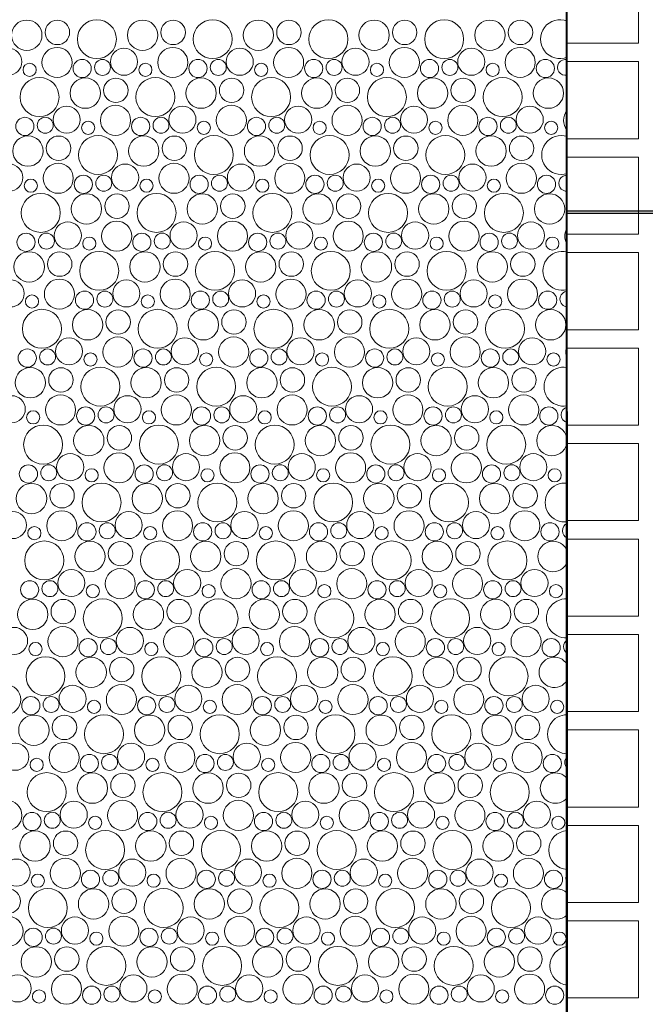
# Model space of a CAD drawing. Header units: metres. Extents: x -167 to 262, y -186 to 508.
# Tile 168 of 256: x 64.95 to 66.91, y 19.76 to 22.85. Entities that reach past the tile are written whole.
import ezdxf
from ezdxf.enums import TextEntityAlignment as Align

# ---------------------------------------------------------------- set-up
doc = ezdxf.new("R2010")
doc.units = ezdxf.units.M
doc.header["$MEASUREMENT"] = 0
for name, color, linetype in [('60 Auffüllung', 7, 'Continuous'), ('60 Stellplätze', 7, 'Continuous'), ('94 Genehmigungsplanung Bemaßung', 7, 'Continuous')]:
    doc.layers.add(name, color=color, linetype=linetype)
doc.styles.add('ERSTELLTER_STIL_1', font='arial.ttf')
doc.styles.add('ERSTELLTER_STIL_2', font='arial.ttf')
doc.dimstyles.new('ERSTELLTER_STIL__2', dxfattribs={"dimtxt": 0.25, "dimasz": 0.19, "dimexe": 0.18, "dimexo": 0.1, "dimgap": 0, "dimtad": 1, "dimzin": 0, "dimdsep": 46, "dimtxsty": 'ERSTELLTER_STIL_1', "dimblk": 'ARROWHEAD_6', "dimblk1": 'ARROWHEAD_6', "dimblk2": 'ARROWHEAD_6', "dimcen": 0.09, "dimclrd": 7, "dimclre": 7, "dimclrt": 7, "dimazin": 0, "dimtfac": 1, "dimtdec": 4, "dimtmove": 0, "dimatfit": 3, "dimfxl": 1, "dimtolj": 1, "dimtzin": 0, "dimarcsym": 0})

# ---------------------------------------------------------------- blocks, each defined once
blk = doc.blocks.new('*X54', base_point=(27236.1321, 33357.279))
at = {"layer": '60 Auffüllung', "color": 7, "linetype": 'Continuous', "lineweight": 18, "true_color": 0xefefef}
for centre, radius in [((64.9676, 22.8043), 0.0477), ((65.0636, 22.8131), 0.0384), ((65.1877, 22.7919), 0.0612), ((65.3313, 22.8043), 0.0477), ((65.4273, 22.8131), 0.0384), ((65.5514, 22.7919), 0.0612), ((65.695, 22.8043), 0.0477), ((65.791, 22.8131), 0.0384), ((65.9151, 22.7919), 0.0612), ((66.0587, 22.8043), 0.0477), ((66.1547, 22.8131), 0.0384), ((66.2788, 22.7919), 0.0612), ((66.4224, 22.8043), 0.0477), ((66.5184, 22.8131), 0.0384), ((64.9091, 22.7209), 0.0426), ((65.0626, 22.7188), 0.0473), ((65.2728, 22.7209), 0.0426), ((65.4263, 22.7188), 0.0473), ((65.6365, 22.7209), 0.0426), ((65.79, 22.7188), 0.0473), ((66.0002, 22.7209), 0.0426), ((66.1537, 22.7188), 0.0473), ((66.3639, 22.7209), 0.0426), ((66.5174, 22.7188), 0.0473), ((64.9765, 22.6955), 0.0207), ((65.1416, 22.6997), 0.0286), ((65.2054, 22.7032), 0.0251), ((65.3402, 22.6955), 0.0207), ((65.5053, 22.6997), 0.0286), ((65.5692, 22.7032), 0.0251), ((65.7039, 22.6955), 0.0207), ((65.869, 22.6997), 0.0286), ((65.9329, 22.7032), 0.0251), ((66.0676, 22.6955), 0.0207), ((66.2327, 22.6997), 0.0286), ((66.2966, 22.7032), 0.0251), ((66.4313, 22.6955), 0.0207), ((66.5964, 22.6997), 0.0286), ((65.0077, 22.6099), 0.0612), ((65.1513, 22.6223), 0.0477), ((65.2473, 22.6311), 0.0384), ((65.3714, 22.6099), 0.0612), ((65.515, 22.6223), 0.0477), ((65.611, 22.6311), 0.0384), ((65.7351, 22.6099), 0.0612), ((65.8787, 22.6223), 0.0477), ((65.9747, 22.6311), 0.0384), ((66.0988, 22.6099), 0.0612), ((66.2424, 22.6223), 0.0477), ((66.3384, 22.6311), 0.0384), ((66.4625, 22.6099), 0.0612), ((66.6061, 22.6223), 0.0477), ((65.0928, 22.5389), 0.0426), ((65.2463, 22.5368), 0.0473), ((65.4565, 22.5389), 0.0426), ((65.61, 22.5368), 0.0473), ((65.8202, 22.5389), 0.0426), ((65.9737, 22.5368), 0.0473), ((66.1839, 22.5389), 0.0426), ((66.3374, 22.5368), 0.0473), ((66.5476, 22.5389), 0.0426), ((64.9616, 22.5177), 0.0286), ((65.0254, 22.5212), 0.0251), ((65.1602, 22.5135), 0.0207), ((65.3253, 22.5177), 0.0286), ((65.3892, 22.5212), 0.0251), ((65.5239, 22.5135), 0.0207), ((65.689, 22.5177), 0.0286), ((65.7529, 22.5212), 0.0251), ((65.8876, 22.5135), 0.0207), ((66.0527, 22.5177), 0.0286), ((66.1166, 22.5212), 0.0251), ((66.2513, 22.5135), 0.0207), ((66.4164, 22.5177), 0.0286), ((66.4803, 22.5212), 0.0251), ((66.615, 22.5135), 0.0207), ((64.9713, 22.4403), 0.0477), ((65.0673, 22.4491), 0.0384), ((65.1914, 22.4279), 0.0612), ((65.335, 22.4403), 0.0477), ((65.431, 22.4491), 0.0384), ((65.5551, 22.4279), 0.0612), ((65.6987, 22.4403), 0.0477), ((65.7947, 22.4491), 0.0384), ((65.9188, 22.4279), 0.0612), ((66.0624, 22.4403), 0.0477), ((66.1584, 22.4491), 0.0384), ((66.2825, 22.4279), 0.0612), ((66.4261, 22.4403), 0.0477), ((66.5221, 22.4491), 0.0384), ((65.0663, 22.3548), 0.0473), ((65.43, 22.3548), 0.0473), ((65.7937, 22.3548), 0.0473), ((66.1574, 22.3548), 0.0473), ((66.5211, 22.3548), 0.0473), ((64.9128, 22.3569), 0.0426), ((65.2765, 22.3569), 0.0426), ((65.6402, 22.3569), 0.0426), ((66.0039, 22.3569), 0.0426), ((66.3676, 22.3569), 0.0426), ((64.9802, 22.3315), 0.0207), ((65.1453, 22.3357), 0.0286), ((65.2092, 22.3392), 0.0251), ((65.3439, 22.3315), 0.0207), ((65.509, 22.3357), 0.0286), ((65.5729, 22.3392), 0.0251), ((65.7076, 22.3315), 0.0207), ((65.8727, 22.3357), 0.0286), ((65.9366, 22.3392), 0.0251), ((66.0713, 22.3315), 0.0207), ((66.2364, 22.3357), 0.0286), ((66.3003, 22.3392), 0.0251), ((66.435, 22.3315), 0.0207), ((66.6002, 22.3357), 0.0286), ((65.0114, 22.2459), 0.0612), ((65.155, 22.2583), 0.0477), ((65.251, 22.2671), 0.0384), ((65.3751, 22.2459), 0.0612), ((65.5187, 22.2583), 0.0477), ((65.6147, 22.2671), 0.0384), ((65.7388, 22.2459), 0.0612), ((65.8824, 22.2583), 0.0477), ((65.9784, 22.2671), 0.0384), ((66.1025, 22.2459), 0.0612), ((66.2461, 22.2583), 0.0477), ((66.3421, 22.2671), 0.0384), ((66.4663, 22.2459), 0.0612), ((66.6098, 22.2583), 0.0477), ((65.0965, 22.1749), 0.0426), ((65.25, 22.1728), 0.0473), ((65.4602, 22.1749), 0.0426), ((65.6137, 22.1728), 0.0473), ((65.8239, 22.1749), 0.0426), ((65.9774, 22.1728), 0.0473), ((66.1876, 22.1749), 0.0426), ((66.3411, 22.1728), 0.0473), ((66.5514, 22.1749), 0.0426), ((64.9653, 22.1537), 0.0286), ((65.0292, 22.1572), 0.0251), ((65.1639, 22.1495), 0.0207), ((65.329, 22.1537), 0.0286), ((65.3929, 22.1572), 0.0251), ((65.5276, 22.1495), 0.0207), ((65.6927, 22.1537), 0.0286), ((65.7566, 22.1572), 0.0251), ((65.8913, 22.1495), 0.0207), ((66.0564, 22.1537), 0.0286), ((66.1203, 22.1572), 0.0251), ((66.255, 22.1495), 0.0207), ((66.4202, 22.1537), 0.0286), ((66.484, 22.1572), 0.0251), ((66.6187, 22.1495), 0.0207), ((64.975, 22.0763), 0.0477), ((65.071, 22.0851), 0.0384), ((65.1951, 22.0639), 0.0612), ((65.3387, 22.0763), 0.0477), ((65.4347, 22.0851), 0.0384), ((65.5588, 22.0639), 0.0612), ((65.7024, 22.0763), 0.0477), ((65.7984, 22.0851), 0.0384), ((65.9225, 22.0639), 0.0612), ((66.0661, 22.0763), 0.0477), ((66.1621, 22.0851), 0.0384), ((66.2863, 22.0639), 0.0612), ((66.4298, 22.0763), 0.0477), ((66.5259, 22.0851), 0.0384), ((64.9165, 21.9929), 0.0426), ((65.07, 21.9908), 0.0473), ((65.2802, 21.9929), 0.0426), ((65.4337, 21.9908), 0.0473), ((65.6439, 21.9929), 0.0426), ((65.7974, 21.9908), 0.0473), ((66.0076, 21.9929), 0.0426), ((66.1611, 21.9908), 0.0473), ((66.3714, 21.9929), 0.0426), ((66.5248, 21.9908), 0.0473), ((65.149, 21.9717), 0.0286), ((65.2129, 21.9752), 0.0251), ((65.5127, 21.9717), 0.0286), ((65.5766, 21.9752), 0.0251), ((65.8764, 21.9717), 0.0286), ((65.9403, 21.9752), 0.0251), ((66.2402, 21.9717), 0.0286), ((66.304, 21.9752), 0.0251), ((66.6039, 21.9717), 0.0286), ((64.9839, 21.9675), 0.0207), ((65.3476, 21.9675), 0.0207), ((65.7113, 21.9675), 0.0207), ((66.075, 21.9675), 0.0207), ((66.4387, 21.9675), 0.0207), ((65.0151, 21.8819), 0.0612), ((65.1587, 21.8943), 0.0477), ((65.2547, 21.9031), 0.0384), ((65.3788, 21.8819), 0.0612), ((65.5224, 21.8943), 0.0477), ((65.6184, 21.9031), 0.0384), ((65.7425, 21.8819), 0.0612), ((65.8861, 21.8943), 0.0477), ((65.9821, 21.9031), 0.0384), ((66.1063, 21.8819), 0.0612), ((66.2498, 21.8943), 0.0477), ((66.3459, 21.9031), 0.0384), ((66.47, 21.8819), 0.0612), ((66.6135, 21.8943), 0.0477), ((65.1002, 21.8109), 0.0426), ((65.2537, 21.8088), 0.0473), ((65.4639, 21.8109), 0.0426), ((65.6174, 21.8088), 0.0473), ((65.8276, 21.8109), 0.0426), ((65.9811, 21.8088), 0.0473), ((66.1914, 21.8109), 0.0426), ((66.3448, 21.8088), 0.0473), ((66.5551, 21.8109), 0.0426), ((64.969, 21.7897), 0.0286), ((65.0329, 21.7932), 0.0251), ((65.3327, 21.7897), 0.0286), ((65.3966, 21.7932), 0.0251), ((65.6964, 21.7897), 0.0286), ((65.7603, 21.7932), 0.0251), ((66.0602, 21.7897), 0.0286), ((66.124, 21.7932), 0.0251), ((66.4239, 21.7897), 0.0286), ((66.4877, 21.7932), 0.0251), ((65.1676, 21.7855), 0.0207), ((65.5313, 21.7855), 0.0207), ((65.895, 21.7855), 0.0207), ((66.2587, 21.7855), 0.0207), ((66.6224, 21.7855), 0.0207), ((64.9787, 21.7123), 0.0477), ((65.0747, 21.7211), 0.0384), ((65.1988, 21.6999), 0.0612), ((65.3424, 21.7123), 0.0477), ((65.4384, 21.7211), 0.0384), ((65.5625, 21.6999), 0.0612), ((65.7061, 21.7123), 0.0477), ((65.8021, 21.7211), 0.0384), ((65.9263, 21.6999), 0.0612), ((66.0698, 21.7123), 0.0477), ((66.1659, 21.7211), 0.0384), ((66.29, 21.6999), 0.0612), ((66.4335, 21.7123), 0.0477), ((66.5296, 21.7211), 0.0384), ((64.9202, 21.629), 0.0426), ((65.0737, 21.6268), 0.0473), ((65.2839, 21.629), 0.0426), ((65.4374, 21.6268), 0.0473), ((65.6476, 21.629), 0.0426), ((65.8011, 21.6268), 0.0473), ((66.0114, 21.629), 0.0426), ((66.1648, 21.6268), 0.0473), ((66.3751, 21.629), 0.0426), ((66.5285, 21.6268), 0.0473), ((65.1527, 21.6077), 0.0286), ((65.2166, 21.6112), 0.0251), ((65.5164, 21.6077), 0.0286), ((65.5803, 21.6112), 0.0251), ((65.8802, 21.6077), 0.0286), ((65.944, 21.6112), 0.0251), ((66.2439, 21.6077), 0.0286), ((66.3077, 21.6112), 0.0251), ((66.6076, 21.6077), 0.0286), ((64.9876, 21.6035), 0.0207), ((65.3513, 21.6035), 0.0207), ((65.715, 21.6035), 0.0207), ((66.0787, 21.6035), 0.0207), ((66.4424, 21.6035), 0.0207), ((65.0188, 21.5179), 0.0612), ((65.1624, 21.5303), 0.0477), ((65.2584, 21.5392), 0.0384), ((65.3825, 21.5179), 0.0612), ((65.5261, 21.5303), 0.0477), ((65.6221, 21.5392), 0.0384), ((65.7463, 21.5179), 0.0612), ((65.8898, 21.5303), 0.0477), ((65.9859, 21.5392), 0.0384), ((66.11, 21.5179), 0.0612), ((66.2535, 21.5303), 0.0477), ((66.3496, 21.5392), 0.0384), ((66.4737, 21.5179), 0.0612), ((66.6172, 21.5303), 0.0477), ((65.1039, 21.447), 0.0426), ((65.2574, 21.4448), 0.0473), ((65.4676, 21.447), 0.0426), ((65.6211, 21.4448), 0.0473), ((65.8314, 21.447), 0.0426), ((65.9848, 21.4448), 0.0473), ((66.1951, 21.447), 0.0426), ((66.3485, 21.4448), 0.0473), ((66.5588, 21.447), 0.0426), ((64.9727, 21.4257), 0.0286), ((65.0366, 21.4292), 0.0251), ((65.1713, 21.4215), 0.0207), ((65.3364, 21.4257), 0.0286), ((65.4003, 21.4292), 0.0251), ((65.535, 21.4215), 0.0207), ((65.7002, 21.4257), 0.0286), ((65.764, 21.4292), 0.0251), ((65.8987, 21.4215), 0.0207), ((66.0639, 21.4257), 0.0286), ((66.1277, 21.4292), 0.0251), ((66.2624, 21.4215), 0.0207), ((66.4276, 21.4257), 0.0286), ((66.4914, 21.4292), 0.0251), ((66.6261, 21.4215), 0.0207), ((64.9824, 21.3483), 0.0477), ((65.0784, 21.3572), 0.0384), ((65.2025, 21.3359), 0.0612), ((65.3461, 21.3483), 0.0477), ((65.4421, 21.3572), 0.0384), ((65.5663, 21.3359), 0.0612), ((65.7098, 21.3483), 0.0477), ((65.8059, 21.3572), 0.0384), ((65.93, 21.3359), 0.0612), ((66.0735, 21.3483), 0.0477), ((66.1696, 21.3572), 0.0384), ((66.2937, 21.3359), 0.0612), ((66.4372, 21.3483), 0.0477), ((66.5333, 21.3572), 0.0384), ((64.9239, 21.265), 0.0426), ((65.0774, 21.2628), 0.0473), ((65.2876, 21.265), 0.0426), ((65.4411, 21.2628), 0.0473), ((65.6514, 21.265), 0.0426), ((65.8048, 21.2628), 0.0473), ((66.0151, 21.265), 0.0426), ((66.1685, 21.2628), 0.0473), ((66.3788, 21.265), 0.0426), ((66.5322, 21.2628), 0.0473), ((64.9913, 21.2395), 0.0207), ((65.1564, 21.2437), 0.0286), ((65.2203, 21.2472), 0.0251), ((65.355, 21.2395), 0.0207), ((65.5202, 21.2437), 0.0286), ((65.584, 21.2472), 0.0251), ((65.7187, 21.2395), 0.0207), ((65.8839, 21.2437), 0.0286), ((65.9477, 21.2472), 0.0251), ((66.0824, 21.2395), 0.0207), ((66.2476, 21.2437), 0.0286), ((66.3114, 21.2472), 0.0251), ((66.4461, 21.2395), 0.0207), ((66.6113, 21.2437), 0.0286), ((65.0225, 21.1539), 0.0612), ((65.1661, 21.1663), 0.0477), ((65.2621, 21.1752), 0.0384), ((65.3863, 21.1539), 0.0612), ((65.5298, 21.1663), 0.0477), ((65.6259, 21.1752), 0.0384), ((65.75, 21.1539), 0.0612), ((65.8935, 21.1663), 0.0477), ((65.9896, 21.1752), 0.0384), ((66.1137, 21.1539), 0.0612), ((66.2572, 21.1663), 0.0477), ((66.3533, 21.1752), 0.0384), ((66.4774, 21.1539), 0.0612), ((65.1076, 21.083), 0.0426), ((65.2611, 21.0808), 0.0473), ((65.4714, 21.083), 0.0426), ((65.6248, 21.0808), 0.0473), ((65.8351, 21.083), 0.0426), ((65.9885, 21.0808), 0.0473), ((66.1988, 21.083), 0.0426), ((66.3522, 21.0808), 0.0473), ((66.5625, 21.083), 0.0426), ((64.9764, 21.0617), 0.0286), ((65.0403, 21.0652), 0.0251), ((65.175, 21.0575), 0.0207), ((65.3402, 21.0617), 0.0286), ((65.404, 21.0652), 0.0251), ((65.5387, 21.0575), 0.0207), ((65.7039, 21.0617), 0.0286), ((65.7677, 21.0652), 0.0251), ((65.9024, 21.0575), 0.0207), ((66.0676, 21.0617), 0.0286), ((66.1314, 21.0652), 0.0251), ((66.2661, 21.0575), 0.0207), ((66.4313, 21.0617), 0.0286), ((66.4951, 21.0652), 0.0251), ((66.6299, 21.0575), 0.0207), ((64.9861, 20.9843), 0.0477), ((65.0821, 20.9932), 0.0384), ((65.2063, 20.9719), 0.0612), ((65.3498, 20.9843), 0.0477), ((65.4459, 20.9932), 0.0384), ((65.57, 20.9719), 0.0612), ((65.7135, 20.9843), 0.0477), ((65.8096, 20.9932), 0.0384), ((65.9337, 20.9719), 0.0612), ((66.0772, 20.9843), 0.0477), ((66.1733, 20.9932), 0.0384), ((66.2974, 20.9719), 0.0612), ((66.4409, 20.9843), 0.0477), ((66.537, 20.9932), 0.0384), ((65.0811, 20.8988), 0.0473), ((65.4448, 20.8988), 0.0473), ((65.8085, 20.8988), 0.0473), ((66.1722, 20.8988), 0.0473), ((66.536, 20.8988), 0.0473), ((64.9276, 20.901), 0.0426), ((65.2914, 20.901), 0.0426), ((65.6551, 20.901), 0.0426), ((66.0188, 20.901), 0.0426), ((66.3825, 20.901), 0.0426), ((64.995, 20.8755), 0.0207), ((65.1602, 20.8797), 0.0286), ((65.224, 20.8832), 0.0251), ((65.3587, 20.8755), 0.0207), ((65.5239, 20.8797), 0.0286), ((65.5877, 20.8832), 0.0251), ((65.7224, 20.8755), 0.0207), ((65.8876, 20.8797), 0.0286), ((65.9514, 20.8832), 0.0251), ((66.0861, 20.8755), 0.0207), ((66.2513, 20.8797), 0.0286), ((66.3151, 20.8832), 0.0251), ((66.4499, 20.8755), 0.0207), ((66.615, 20.8797), 0.0286), ((65.0263, 20.7899), 0.0612), ((65.1698, 20.8023), 0.0477), ((65.2659, 20.8112), 0.0384), ((65.39, 20.7899), 0.0612), ((65.5335, 20.8023), 0.0477), ((65.6296, 20.8112), 0.0384), ((65.7537, 20.7899), 0.0612), ((65.8972, 20.8023), 0.0477), ((65.9933, 20.8112), 0.0384), ((66.1174, 20.7899), 0.0612), ((66.2609, 20.8023), 0.0477), ((66.357, 20.8112), 0.0384), ((66.4811, 20.7899), 0.0612), ((64.9011, 20.7168), 0.0473), ((65.1114, 20.719), 0.0426), ((65.2648, 20.7168), 0.0473), ((65.4751, 20.719), 0.0426), ((65.6285, 20.7168), 0.0473), ((65.8388, 20.719), 0.0426), ((65.9922, 20.7168), 0.0473), ((66.2025, 20.719), 0.0426), ((66.356, 20.7168), 0.0473), ((66.5662, 20.719), 0.0426), ((64.9802, 20.6977), 0.0286), ((65.044, 20.7012), 0.0251), ((65.1787, 20.6936), 0.0207), ((65.3439, 20.6977), 0.0286), ((65.4077, 20.7012), 0.0251), ((65.5424, 20.6936), 0.0207), ((65.7076, 20.6977), 0.0286), ((65.7714, 20.7012), 0.0251), ((65.9061, 20.6936), 0.0207), ((66.0713, 20.6977), 0.0286), ((66.1351, 20.7012), 0.0251), ((66.2699, 20.6936), 0.0207), ((66.435, 20.6977), 0.0286), ((66.4988, 20.7012), 0.0251), ((66.6336, 20.6936), 0.0207), ((64.9898, 20.6204), 0.0477), ((65.0859, 20.6292), 0.0384), ((65.21, 20.6079), 0.0612), ((65.3535, 20.6204), 0.0477), ((65.4496, 20.6292), 0.0384), ((65.5737, 20.6079), 0.0612), ((65.7172, 20.6204), 0.0477), ((65.8133, 20.6292), 0.0384), ((65.9374, 20.6079), 0.0612), ((66.0809, 20.6204), 0.0477), ((66.177, 20.6292), 0.0384), ((66.3011, 20.6079), 0.0612), ((66.4446, 20.6204), 0.0477), ((66.5407, 20.6292), 0.0384), ((64.9314, 20.537), 0.0426), ((65.0848, 20.5348), 0.0473), ((65.2951, 20.537), 0.0426), ((65.4485, 20.5348), 0.0473), ((65.6588, 20.537), 0.0426), ((65.8122, 20.5348), 0.0473), ((66.0225, 20.537), 0.0426), ((66.176, 20.5348), 0.0473), ((66.3862, 20.537), 0.0426), ((66.5397, 20.5348), 0.0473), ((65.1639, 20.5157), 0.0286), ((65.2277, 20.5192), 0.0251), ((65.5276, 20.5157), 0.0286), ((65.5914, 20.5192), 0.0251), ((65.8913, 20.5157), 0.0286), ((65.9551, 20.5192), 0.0251), ((66.255, 20.5157), 0.0286), ((66.3188, 20.5192), 0.0251), ((66.6187, 20.5157), 0.0286), ((64.9987, 20.5116), 0.0207), ((65.3624, 20.5116), 0.0207), ((65.7261, 20.5116), 0.0207), ((66.0899, 20.5116), 0.0207), ((66.4536, 20.5116), 0.0207), ((65.03, 20.4259), 0.0612), ((65.1735, 20.4384), 0.0477), ((65.2696, 20.4472), 0.0384), ((65.3937, 20.4259), 0.0612), ((65.5372, 20.4384), 0.0477), ((65.6333, 20.4472), 0.0384), ((65.7574, 20.4259), 0.0612), ((65.9009, 20.4384), 0.0477), ((65.997, 20.4472), 0.0384), ((66.1211, 20.4259), 0.0612), ((66.2646, 20.4384), 0.0477), ((66.3607, 20.4472), 0.0384), ((66.4848, 20.4259), 0.0612), ((64.9048, 20.3528), 0.0473), ((65.1151, 20.355), 0.0426), ((65.2685, 20.3528), 0.0473), ((65.4788, 20.355), 0.0426), ((65.6322, 20.3528), 0.0473), ((65.8425, 20.355), 0.0426), ((65.996, 20.3528), 0.0473), ((66.2062, 20.355), 0.0426), ((66.3597, 20.3528), 0.0473), ((66.5699, 20.355), 0.0426), ((64.9839, 20.3337), 0.0286), ((65.0477, 20.3373), 0.0251), ((65.3476, 20.3337), 0.0286), ((65.4114, 20.3373), 0.0251), ((65.7113, 20.3337), 0.0286), ((65.7751, 20.3373), 0.0251), ((66.075, 20.3337), 0.0286), ((66.1388, 20.3373), 0.0251), ((66.4387, 20.3337), 0.0286), ((66.5025, 20.3373), 0.0251), ((65.1824, 20.3296), 0.0207), ((65.5461, 20.3296), 0.0207), ((65.9099, 20.3296), 0.0207), ((66.2736, 20.3296), 0.0207), ((66.6373, 20.3296), 0.0207), ((64.9935, 20.2564), 0.0477), ((65.0896, 20.2652), 0.0384), ((65.2137, 20.2439), 0.0612), ((65.3572, 20.2564), 0.0477), ((65.4533, 20.2652), 0.0384), ((65.5774, 20.2439), 0.0612), ((65.7209, 20.2564), 0.0477), ((65.817, 20.2652), 0.0384), ((65.9411, 20.2439), 0.0612), ((66.0846, 20.2564), 0.0477), ((66.1807, 20.2652), 0.0384), ((66.3048, 20.2439), 0.0612), ((66.4484, 20.2564), 0.0477), ((66.5444, 20.2652), 0.0384), ((64.9351, 20.173), 0.0426), ((65.0885, 20.1708), 0.0473), ((65.2988, 20.173), 0.0426), ((65.4522, 20.1708), 0.0473), ((65.6625, 20.173), 0.0426), ((65.816, 20.1708), 0.0473), ((66.0262, 20.173), 0.0426), ((66.1797, 20.1708), 0.0473), ((66.3899, 20.173), 0.0426), ((66.5434, 20.1708), 0.0473), ((65.1676, 20.1517), 0.0286), ((65.2314, 20.1553), 0.0251), ((65.5313, 20.1517), 0.0286), ((65.5951, 20.1553), 0.0251), ((65.895, 20.1517), 0.0286), ((65.9588, 20.1553), 0.0251), ((66.2587, 20.1517), 0.0286), ((66.3225, 20.1553), 0.0251), ((66.6224, 20.1517), 0.0286), ((65.0024, 20.1476), 0.0207), ((65.3661, 20.1476), 0.0207), ((65.7299, 20.1476), 0.0207), ((66.0936, 20.1476), 0.0207), ((66.4573, 20.1476), 0.0207), ((64.9096, 20.0832), 0.0384), ((65.0337, 20.0619), 0.0612), ((65.1772, 20.0744), 0.0477), ((65.2733, 20.0832), 0.0384), ((65.3974, 20.0619), 0.0612), ((65.5409, 20.0744), 0.0477), ((65.637, 20.0832), 0.0384), ((65.7611, 20.0619), 0.0612), ((65.9046, 20.0744), 0.0477), ((66.0007, 20.0832), 0.0384), ((66.1248, 20.0619), 0.0612), ((66.2684, 20.0744), 0.0477), ((66.3644, 20.0832), 0.0384), ((66.4885, 20.0619), 0.0612), ((64.9085, 19.9888), 0.0473), ((65.1188, 19.991), 0.0426), ((65.2722, 19.9888), 0.0473), ((65.4825, 19.991), 0.0426), ((65.636, 19.9888), 0.0473), ((65.8462, 19.991), 0.0426), ((65.9997, 19.9888), 0.0473), ((66.2099, 19.991), 0.0426), ((66.3634, 19.9888), 0.0473), ((66.5736, 19.991), 0.0426), ((64.9876, 19.9697), 0.0286), ((65.0514, 19.9733), 0.0251), ((65.3513, 19.9697), 0.0286), ((65.4151, 19.9733), 0.0251), ((65.715, 19.9697), 0.0286), ((65.7788, 19.9733), 0.0251), ((66.0787, 19.9697), 0.0286), ((66.1425, 19.9733), 0.0251), ((66.4424, 19.9697), 0.0286), ((66.5062, 19.9733), 0.0251), ((65.1861, 19.9656), 0.0207), ((65.5499, 19.9656), 0.0207), ((65.9136, 19.9656), 0.0207), ((66.2773, 19.9656), 0.0207), ((66.641, 19.9656), 0.0207), ((64.9972, 19.8924), 0.0477), ((65.0933, 19.9012), 0.0384), ((65.2174, 19.8799), 0.0612), ((65.3609, 19.8924), 0.0477), ((65.457, 19.9012), 0.0384), ((65.5811, 19.8799), 0.0612), ((65.7246, 19.8924), 0.0477), ((65.8207, 19.9012), 0.0384), ((65.9448, 19.8799), 0.0612), ((66.0884, 19.8924), 0.0477), ((66.1844, 19.9012), 0.0384), ((66.3085, 19.8799), 0.0612), ((66.4521, 19.8924), 0.0477), ((66.5481, 19.9012), 0.0384), ((64.9388, 19.809), 0.0426), ((65.0922, 19.8068), 0.0473), ((65.3025, 19.809), 0.0426), ((65.456, 19.8068), 0.0473), ((65.6662, 19.809), 0.0426), ((65.8197, 19.8068), 0.0473), ((66.0299, 19.809), 0.0426), ((66.1834, 19.8068), 0.0473), ((66.3936, 19.809), 0.0426), ((66.5471, 19.8068), 0.0473), ((65.0061, 19.7836), 0.0207), ((65.1713, 19.7877), 0.0286), ((65.2351, 19.7913), 0.0251), ((65.3699, 19.7836), 0.0207), ((65.535, 19.7877), 0.0286), ((65.5988, 19.7913), 0.0251), ((65.7336, 19.7836), 0.0207), ((65.8987, 19.7877), 0.0286), ((65.9625, 19.7913), 0.0251), ((66.0973, 19.7836), 0.0207), ((66.2624, 19.7877), 0.0286), ((66.3262, 19.7913), 0.0251), ((66.461, 19.7836), 0.0207), ((66.6261, 19.7877), 0.0286)]:
    blk.add_circle(centre, radius, dxfattribs=at)
for centre, radius, start, end in [((66.6425, 22.7919), 0.0612, 68.3956, 291.6225), ((66.6603, 22.7032), 0.0251, 78.8991, 281.119), ((66.7021, 22.6311), 0.0384, 164.8812, 195.1369), ((66.7011, 22.5368), 0.0473, 139.5429, 220.4752), ((66.6463, 22.4279), 0.0612, 72.0273, 287.9908), ((66.664, 22.3392), 0.0251, 87.3083, 272.7098), ((66.7048, 22.1728), 0.0473, 146.9326, 213.0856), ((66.65, 22.0639), 0.0612, 75.5857, 284.4324), ((66.6677, 21.9752), 0.0251, 95.6592, 264.359), ((66.7085, 21.8088), 0.0473, 156.2284, 203.7897), ((66.6537, 21.6999), 0.0612, 79.088, 280.9301), ((66.6714, 21.6112), 0.0251, 104.1333, 255.8848), ((66.6574, 21.3359), 0.0612, 82.5495, 277.4687), ((66.6751, 21.2472), 0.0251, 112.9386, 247.0795), ((66.6209, 21.1663), 0.0477, 21.4349, 338.5832), ((66.6611, 20.9719), 0.0612, 85.9837, 274.0344), ((66.6788, 20.8832), 0.0251, 122.3646, 237.6535), ((66.6246, 20.8023), 0.0477, 31.3178, 328.7003), ((66.6648, 20.6079), 0.0612, 89.4035, 270.6146), ((66.6825, 20.5192), 0.0251, 132.9109, 227.1072), ((66.6284, 20.4384), 0.0477, 38.9433, 321.0748), ((66.6685, 20.2439), 0.0612, 92.8211, 267.197), ((66.6862, 20.1553), 0.0251, 145.7314, 214.2867), ((66.6321, 20.0744), 0.0477, 45.4731, 314.545), ((66.6722, 19.8799), 0.0612, 96.2488, 263.7693), ((66.6899, 19.7913), 0.0251, 166.3919, 193.6262)]:
    blk.add_arc(centre, radius, start, end, dxfattribs=at)
blk = doc.blocks.new('*X55', base_point=(27236.1321, 33357.279))
at = {"layer": '60 Auffüllung', "color": 253, "linetype": 'Continuous', "lineweight": 18, "true_color": 0xb4b4b4}
for p, q in [((66.8891, 22.779), (66.8891, 23.0212)), ((66.6622, 22.779), (66.8891, 22.779)), ((66.8891, 22.7212), (66.6622, 22.7212)), ((66.8891, 22.479), (66.8891, 22.7212)), ((66.6621, 22.479), (66.8891, 22.479)), ((66.8891, 22.4212), (66.6621, 22.4212)), ((66.8891, 22.179), (66.8891, 22.4212)), ((66.6621, 22.179), (66.8891, 22.179)), ((66.8891, 22.1212), (66.6621, 22.1212)), ((66.8891, 21.879), (66.8891, 22.1212)), ((66.6621, 21.879), (66.8891, 21.879)), ((66.8891, 21.8212), (66.6621, 21.8212)), ((66.8891, 21.579), (66.8891, 21.8212)), ((66.6621, 21.579), (66.8891, 21.579)), ((66.8891, 21.5212), (66.6621, 21.5212)), ((66.8891, 21.279), (66.8891, 21.5212)), ((66.6621, 21.279), (66.8891, 21.279)), ((66.8891, 21.2212), (66.6621, 21.2212)), ((66.8891, 20.979), (66.8891, 21.2212)), ((66.6621, 20.979), (66.8891, 20.979)), ((66.8891, 20.9212), (66.6621, 20.9212)), ((66.8891, 20.679), (66.8891, 20.9212)), ((66.6621, 20.679), (66.8891, 20.679)), ((66.8891, 20.6212), (66.6621, 20.6212)), ((66.8891, 20.379), (66.8891, 20.6212)), ((66.6621, 20.379), (66.8891, 20.379)), ((66.8891, 20.3212), (66.6621, 20.3212)), ((66.8891, 20.079), (66.8891, 20.3212)), ((66.6621, 20.079), (66.8891, 20.079)), ((66.8891, 20.0212), (66.6621, 20.0212)), ((66.8891, 19.779), (66.8891, 20.0212)), ((66.6621, 19.779), (66.8891, 19.779))]:
    blk.add_line(p, q, dxfattribs=at)
blk = doc.blocks.new('Parkplätze Linienzug 27')
at = {"layer": '60 Stellplätze', "color": 7, "linetype": 'Continuous', "lineweight": 13, "flags": 128}
blk.add_lwpolyline([(10.5, 0), (10.5, 5.5), (7, 5.5), (7, 0)], close=True, dxfattribs=at)
blk = doc.blocks.new('*D539', base_point=(27236.1321, 33357.279))
at = {"layer": '94 Genehmigungsplanung Bemaßung', "color": 7, "linetype": 'Continuous', "lineweight": 13}
for p, q in [((78.3117, 22.3491), (78.5117, 22.1491)), ((78.5992, 22.2491), (78.2242, 22.2491)), ((78.4117, 18.7491), (78.4117, 22.2491)), ((78.3117, 18.8491), (78.5117, 18.6491)), ((78.5992, 18.7491), (78.2242, 18.7491)), ((78.4117, 18.5991), (78.4117, 18.7491))]:
    blk.add_line(p, q, dxfattribs=at)
at = {"layer": '94 Genehmigungsplanung Bemaßung', "color": 7, "lineweight": 13, "insert": (78.3617, 20.1655), "char_height": 0.25, "attachment_point": 7, "rotation": 90, "style": 'ERSTELLTER_STIL_1'}
blk.add_mtext('\\A1;{\\pql;\\fArial|b0|i0|c0|p0;\\W1.000000;3,50}', dxfattribs=at)
blk = doc.blocks.new('ARROWHEAD_6')
at = {"color": 0, "linetype": 'Continuous', "lineweight": 0}
for p, q in [((-0.5, -0.5), (0.5, 0.5)), ((0, 0), (-1, 0))]:
    blk.add_line(p, q, dxfattribs=at)
blk = doc.blocks.new('Parkplätze 27')
at = {"layer": '60 Stellplätze', "color": 7, "linetype": 'Continuous', "lineweight": 13, "flags": 128}
blk.add_lwpolyline([(2.745, 0), (2.755, 0), (2.755, 5.4989), (2.745, 5.4989)], close=True, dxfattribs=at)
at = {"layer": '60 Stellplätze', "color": 7, "linetype": 'Continuous', "lineweight": 13, "style": 'ERSTELLTER_STIL_2'}
for tag, p in [('num_start_0', (0.4, 0.4171)), ('num_start_1', (3.15, 0.4171)), ('num_start_2', (5.9, 0.4146)), ('num_start_3', (8.65, 0.4171)), ('num_start_4', (11.4, 0.4146)), ('num_start_5', (14.15, 0.4146))]:
    blk.add_attdef(tag, text='', height=0.3, dxfattribs=at).set_placement(p, align=Align.MIDDLE_CENTER)

msp = doc.modelspace()

# ---------------------------------------------------------------- hatches: boundary and pattern name
at = {"layer": '60 Auffüllung', "linetype": 'Continuous', "lineweight": 18, "true_color": 0xefefef}
h = msp.add_hatch(dxfattribs=at)
h.set_pattern_fill('Erde_1_0001', style=0, pattern_type=2)
h.set_pattern_definition([(0, (27236.1321, 33357.27905), (0, 0.779422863), [0.04875, -0.40125]), (0, (27236.3571, 33357.66876), (0, 0.779422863), [0.04875, -0.40125]), (60, (27236.1321, 33357.27905), (-0.675, 0.389711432), [0.04875, -0.40125]), (60, (27236.5821, 33357.27905), (-0.675, 0.389711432), [0.04875, -0.40125]), (120, (27236.18084, 33357.27905), (0.675, 0.389711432), [0.04875, -0.40125]), (120, (27236.63084, 33357.27905), (0.675, 0.389711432), [0.04875, -0.40125]), (0, (27236.1321, 33357.35405), (0, 0.15), [0, -0.15, 0, -0.225]), (45, (27236.2071, 33357.35405), (-0.1060660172, 0.1060660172), [0, -0.1125, 0, -0.1875])])
h.paths.add_polyline_path([(2.3366, 24.8593), (2.3419, 13.496, 0.033836), (8.8613, 14.0911, 0.026308), (13.8582, 15.1616, -0.024635), (17.3411, 16.2775), (17.3411, 24.6258), (15.3411, 24.6258), (15.3411, 30.4887), (17.3411, 30.4887), (17.3411, 43.9997), (58.1625, 43.9997), (58.1625, 45.7494), (101.6632, 45.7486), (101.6702, 49.0078), (2.342, 49.0078)])
h.paths.add_polyline_path([(9.5982, 27.1903), (4.651, 27.1903), (4.651, 42.9257), (4.651, 43.8257), (9.5982, 43.8257), (9.5982, 42.9257)], flags=0)
h.paths.add_polyline_path([(14.4618, 25.704, -0.414214), (13.8618, 26.304, -0.414214), (14.4618, 26.904, -0.414214), (15.0618, 26.304, -0.414214)], flags=0)

# ---------------------------------------------------------------- linework, layer by layer
at = {"layer": '60 Auffüllung', "color": 8, "linetype": 'Continuous', "lineweight": 18, "flags": 128}
for points in [[(58.1625, 43.9997), (58.1625, 45.7501), (66.6638, 45.7501), (66.6619, 37.5), (66.663, 36.0005), (66.6657, 18.7482), (66.6671, 13.9007), (59.4652, 13.8989), (59.4625, 23.1797), (59.4625, 37.0289), (58.1625, 37.0289)], [(66.6623, 35.9991), (66.6621, 18.7491), (77.6621, 18.7486), (77.6617, 35.9991)]]:
    msp.add_lwpolyline(points, close=True, dxfattribs=at)
at = {"layer": '60 Stellplätze', "color": 7, "linetype": 'Continuous', "lineweight": 13}
msp.add_line((66.6657, 18.7482), (66.6649, 35.9991), dxfattribs=at)

# ---------------------------------------------------------------- block references
at = {"layer": '60 Auffüllung', "color": 8, "lineweight": 18}
for name in ['*X54', '*X55']:
    msp.add_blockref(name, (27236.1321, 33357.279), dxfattribs=at)
at = {"layer": '60 Stellplätze', "color": 7, "linetype": 'Continuous', "lineweight": 13, "rotation": 89.9945255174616}
msp.add_blockref('Parkplätze 27', (72.1622, 19.4986), dxfattribs=at)
at = {"layer": '60 Stellplätze', "color": 7, "linetype": 'Continuous', "lineweight": 13, "xscale": -0.9999999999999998, "rotation": 90.0054744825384}
msp.add_blockref('Parkplätze Linienzug 27', (72.1618, 29.2497), dxfattribs=at)

# ---------------------------------------------------------------- dimensions: what is measured, and where the dimension line sits
at = {"layer": '94 Genehmigungsplanung Bemaßung', "color": 7, "linetype": 'Continuous', "lineweight": 13}
dim = msp.add_linear_dim(base=(78.4117, 22.2491), p1=(66.6628, 18.7491), p2=(72.1625, 22.2491), angle=90, dimstyle='ERSTELLTER_STIL__2', dxfattribs=at)
dim.commit()
dim.dimension.update_dxf_attribs({"geometry": '*D539', "text_midpoint": (78.2367, 20.4891), "dimtype": 160, "text_rotation": 90})

doc.saveas('drawing.dxf')
